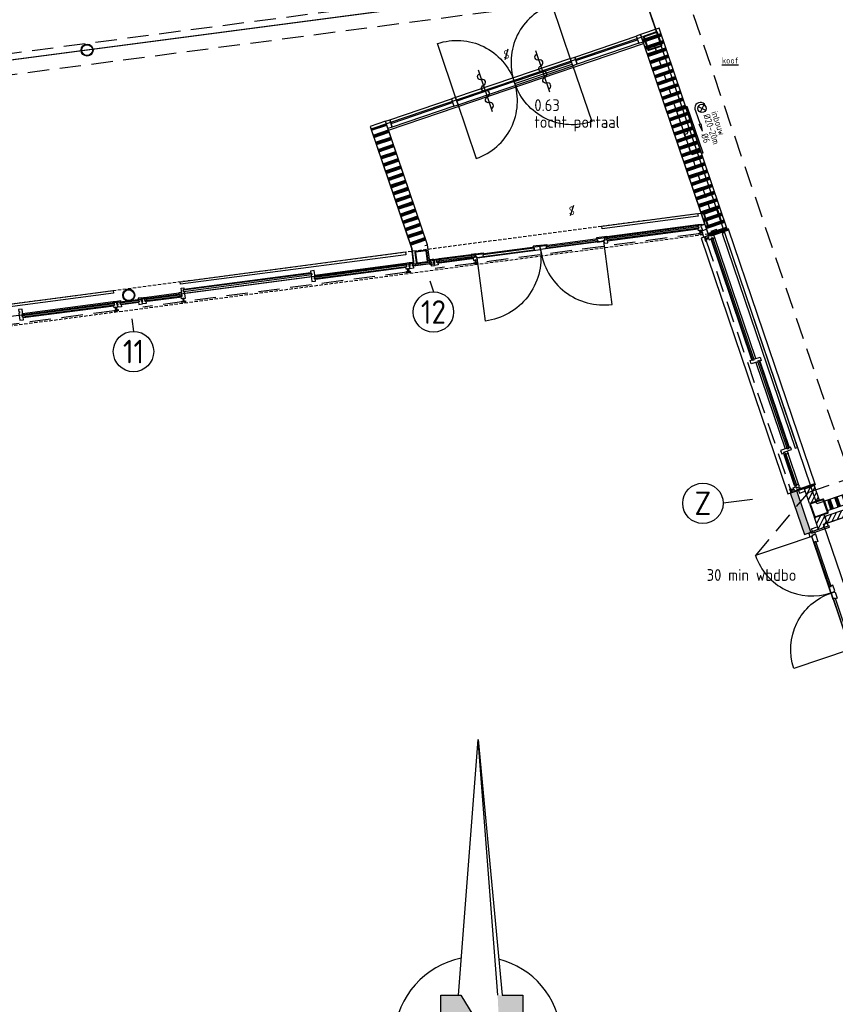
# Model space of a CAD drawing. Header units: millimetres. Extents: x -30480 to 214890, y -181324 to 108676.
# Tile 17 of 48: x 72320 to 84436, y -156498 to -141879. Entities that reach past the tile are written whole.
import ezdxf
from ezdxf.enums import TextEntityAlignment as Align
from ezdxf.xclip import XClip

# ---------------------------------------------------------------- set-up
doc = ezdxf.new("R2010")
doc.units = ezdxf.units.MM
doc.header["$LTSCALE"] = 100
doc.header["$XCLIPFRAME"] = 2
for name, pattern in [('082403 X-ref$0$DASHDOT2', [12.7, 6.35, -3.175, 0, -3.175]), ('082403 X-ref$0$DASHED', [0.75, 0.5, -0.25]), ('082403 X-ref$0$DASHED2', [9.525, 6.35, -3.175]), ('082403 X-ref$0$HIDDEN2', [4.7625, 3.175, -1.5875])]:
    doc.linetypes.add(name, pattern=pattern)
for name, color, linetype in [('082403 X-ref$0$Alg-Dun-Az', 253, 'Continuous'), ('082403 X-ref$0$Beveilig-Alg-Az', 253, 'Continuous'), ('082403 X-ref$0$Beveilig-Alg-Txt', 253, 'Continuous'), ('082403 X-ref$0$Beveilig-Dik-Az', 1, '082403 X-ref$0$HIDDEN2'), ('082403 X-ref$0$bib', 253, 'Continuous'), ('082403 X-ref$0$BiKoz-Draai-Az', 253, 'Continuous'), ('082403 X-ref$0$BiKoz-Hout-Drs', 253, 'Continuous'), ('082403 X-ref$0$BiWand-Alg-Arc', 8, 'Continuous'), ('082403 X-ref$0$BiWand-Syst-Drs', 253, 'Continuous'), ('082403 X-ref$0$BuKoz-Alum-Drs', 253, 'Continuous'), ('082403 X-ref$0$BuKoz-Glas-Drs', 253, 'Continuous'), ('082403 X-ref$0$BuKoz-Hout-Drs', 253, 'Continuous'), ('082403 X-ref$0$BuWand-Alg-Arc', 253, 'Continuous'), ('082403 X-ref$0$BuWand-Bakst-Drs', 253, 'Continuous'), ('082403 X-ref$0$Construct-Beton-Drs', 253, 'Continuous'), ('082403 X-ref$0$Construct-Staal-Drs', 253, 'Continuous'), ('082403 X-ref$0$Daken-Alg-Txt', 8, 'Continuous'), ('082403 X-ref$0$DIM25', 8, 'Continuous'), ('082403 X-ref$0$Inricht-Alg-Az', 253, 'Continuous'), ('082403 X-ref$0$kozijn', 8, 'Continuous'), ('082403 X-ref$0$kozijn1', 8, 'Continuous'), ('082403 X-ref$0$MTXT25-1', 253, 'Continuous'), ('082403 X-ref$0$MTXT35-1', 253, 'Continuous'), ('082403 X-ref$0$MTXT35-50', 253, 'Continuous'), ('082403 X-ref$0$nieuw uitzet', 253, 'Continuous'), ('082403 X-ref$0$Plafond-Hout-Drs', 8, 'Continuous'), ('082403 X-ref$0$Stramien-Alg-Az', 9, '082403 X-ref$0$DASHDOT2'), ('082403 X-ref$0$Stramien-Alg-Drs', 8, 'Continuous'), ('082403 X-ref$0$Stramien-Alg-Txt', 253, 'Continuous'), ('082403 X-ref$0$TXT18', 253, 'Continuous'), ('082403 X-ref$0$Vloer-Alg-Arc', 253, 'Continuous')]:
    doc.layers.add(name, color=color, linetype=linetype)
doc.layers.add('082403 X-ref$0$Opp mfa', color=8, linetype='Continuous', plot=False)
doc.layers.add('082403 X-ref$0$Opp trias', color=8, linetype='Continuous', plot=False)
doc.styles.add('082403 X-ref$0$BOS', font='isocp.shx')
doc.styles.add('082403 X-ref$0$BOS3', font='isocp.shx')
doc.styles.add('082403 X-ref$0$Standard', font='isocp.shx')

# ---------------------------------------------------------------- blocks, each defined once
blk = doc.blocks.new('082403 X-ref$0$kozbuit370')
at = {"layer": '082403 X-ref$0$kozijn1', "color": 9}
blk.add_line((316, 30), (54, 30), dxfattribs=at)
at = {"layer": '082403 X-ref$0$kozijn1'}
for points in [[(54, 0), (0, 0), (0, 37), (10, 37), (10, 62), (0, 62), (0, 92), (26, 92), (54, 92), (54, 62), (44, 62), (44, 37), (54, 37)], [(316, 0), (370, 0), (370, 37), (360, 37), (360, 62), (370, 62), (370, 92), (344, 92), (316, 92), (316, 62), (326, 62), (326, 37), (316, 37)]]:
    blk.add_lwpolyline(points, close=True, dxfattribs=at)
at = {"layer": '082403 X-ref$0$kozijn1', "color": 9}
blk.add_lwpolyline([(326, 37), (44, 37), (44, 62), (326, 62)], close=True, dxfattribs=at)
blk = doc.blocks.new('082403 X-ref$0$brandslanghaspel 25-30m inbouw')
at = {"layer": '082403 X-ref$0$Beveilig-Alg-Az', "linetype": 'Continuous', "ltscale": 400}
blk.add_lwpolyline([(-367.5, 0), (367.5, 0), (367.5, -18, -0.414214), (364.5, -21), (-364.5, -21, -0.414214), (-367.5, -18)], format="xyb", close=True, dxfattribs=at)
at = {"layer": '082403 X-ref$0$Beveilig-Alg-Az'}
blk.add_lwpolyline([(-340, 0), (-340, 144), (340, 144), (340, 0)], close=True, dxfattribs=at)
at = {"layer": '082403 X-ref$0$Beveilig-Alg-Az', "linetype": '082403 X-ref$0$HIDDEN2', "ltscale": 0.1}
blk.add_lwpolyline([(19.999512, 144), (19.999512, 111.200195, -1), (-20.000488, 111.200192), (-20, 144)], format="xyb", dxfattribs=at)
blk = doc.blocks.new('082403 X-ref$0$slot van binnenuit zonder sleutel')
at = {"layer": '082403 X-ref$0$Beveilig-Alg-Txt'}
blk.add_line((47, 157), (-47, -157), dxfattribs=at)
at = {"layer": '082403 X-ref$0$Beveilig-Alg-Txt', "style": '082403 X-ref$0$BOS'}
blk.add_text('S', height=250, dxfattribs=at).set_placement((0, 0), align=Align.MIDDLE)
blk = doc.blocks.new('082403 X-ref$0$aangifte deur zelfsluitend')
at = {"layer": '082403 X-ref$0$Beveilig-Alg-Az'}
blk.add_line((0, -651), (0, 651), dxfattribs=at)
blk.add_lwpolyline([(0, -543, 1), (0, -362, -1), (0, -181, 1), (0, 0, -1), (0, 181, 1), (0, 362, -1), (0, 543)], format="xyb", dxfattribs=at)
blk = doc.blocks.new('082403 X-ref$0$deur1900')
at = {"layer": '082403 X-ref$0$BiKoz-Draai-Az'}
for points in [[(948, 243), (65, 243), (65, 1126, -0.414214)], [(952, 243), (1835, 243), (1835, 1126, 0.414214)]]:
    blk.add_lwpolyline(points, format="xyb", close=True, dxfattribs=at)
at = {"layer": '082403 X-ref$0$BiWand-Alg-Arc'}
for p, q in [((948, 243), (948, 243)), ((952, 243), (952, 243))]:
    blk.add_line(p, q, dxfattribs=at)
at = {"layer": '082403 X-ref$0$kozijn'}
for points in [[(-1, 210), (-46, 210), (-46, 120), (-1, 120)], [(1901, 210), (1946, 210), (1946, 120), (1901, 120)]]:
    blk.add_lwpolyline(points, close=True, dxfattribs=at)
at = {"layer": '082403 X-ref$0$kozijn', "color": 9}
for points in [[(155, 236), (858, 236), (858, 211), (155, 211)], [(1745, 236), (1042, 236), (1042, 211), (1745, 211)]]:
    blk.add_lwpolyline(points, close=True, dxfattribs=at)
at = {"layer": '082403 X-ref$0$kozijn1'}
for points in [[(0, 228), (18, 228), (18, -50), (0, -50)], [(47, 181), (18, 181), (18, 211), (18, 211), (18, 230), (8, 230), (8, 273), (62, 273), (62, 233), (47, 233)], [(48, 181), (165, 181), (165, 211), (155, 211), (155, 236), (165, 236), (165, 243), (65, 243), (65, 228), (48, 228)], [(939, 181), (848, 181), (848, 211), (858, 211), (858, 236), (848, 236), (848, 243), (948, 243), (948, 188), (939, 188)], [(961, 181), (1052, 181), (1052, 211), (1042, 211), (1042, 236), (1052, 236), (1052, 243), (952, 243), (952, 188), (961, 188)], [(1852, 181), (1735, 181), (1735, 211), (1745, 211), (1745, 236), (1735, 236), (1735, 243), (1835, 243), (1835, 228), (1852, 228)], [(1853, 181), (1882, 181), (1882, 211), (1882, 211), (1882, 230), (1892, 230), (1892, 273), (1838, 273), (1838, 233), (1853, 233)], [(1900, 228), (1882, 228), (1882, -50), (1900, -50)]]:
    blk.add_lwpolyline(points, close=True, dxfattribs=at)
blk = doc.blocks.new('082403 X-ref$0$kolom220x220')
at = {"layer": '082403 X-ref$0$Construct-Staal-Drs'}
for points in [[(15, -110), (205, -110, 0.414214), (220, -95), (220, 95, 0.414214), (205, 110), (15, 110, 0.414214), (0, 95), (0, -95, 0.414214)], [(15, -100), (205, -100, 0.414214), (210, -95), (210, 95, 0.414214), (205, 100), (15, 100, 0.414214), (10, 95), (10, -95, 0.414214)]]:
    blk.add_lwpolyline(points, format="xyb", close=True, dxfattribs=at)
blk = doc.blocks.new('082403 X-ref$0$noordpijl 3')
at = {"layer": '082403 X-ref$0$Alg-Dun-Az'}
for p, q in [((-146, -1900.1), (0, 0)), ((0, 0), (179.6, -1900.1)), ((146.3, -1900.1), (0, 0)), ((-276.8, -1900.1), (-126.9, -1900.1)), ((-276.7, -2638.5), (-276.8, -1900.1)), ((-126.9, -1900.1), (185.5, -2409.4)), ((179.6, -1900.1), (333.5, -1900.1)), ((333.5, -1900.1), (333.5, -2638.5)), ((-129.1, -2140.9), (-129.1, -2638.5)), ((176.1, -2638.4), (-129.1, -2140.9)), ((-751.2, -2234.4), (-563.6, -2234.3)), ((561.5, -2234.3), (749.1, -2234.3)), ((-129.1, -2638.5), (-276.7, -2638.5)), ((-205.2, -2638.5), (-251, -3234.5)), ((203.1, -2638.4), (176.1, -2638.4)), ((249, -3234.6), (203.1, -2638.4)), ((249.1, -2638.4), (311.2, -3296.7)), ((333.5, -2638.5), (249.1, -2638.4)), ((-251, -3234.5), (249, -3234.6)), ((-188.8, -3296.7), (-251, -3234.5)), ((311.2, -3296.7), (-188.8, -3296.7))]:
    blk.add_line(p, q, dxfattribs=at)
for start, end in [(101.45908, 249.52129), (295.21225, 75.55318)]:
    blk.add_arc((-1.1, -2234.3), 622.6, start, end, dxfattribs=at)
for points in [[(-276.7, -2638.5), (-276.8, -1900.1), (-129.1, -2638.5), (-126.9, -1900.1)], [(-129.1, -2140.9), (176.1, -2638.4), (-126.9, -1900.1), (185.5, -2409.4)], [(333.5, -1900.1), (333.5, -2638.5), (146.3, -1900.1), (176.1, -2638.4)]]:
    blk.add_solid(points, dxfattribs=at)
blk = doc.blocks.new('082403 X-ref$0$kolom180r')
at = {"layer": '082403 X-ref$0$Daken-Alg-Txt'}
for radius in [90, 80]:
    blk.add_circle((0, 0), radius, dxfattribs=at)
blk = doc.blocks.new('082403 X-ref$0$brandslanghaspel 20m (inbouw)')
at = {"layer": '082403 X-ref$0$Beveilig-Alg-Az'}
for p, q in [((-86, 119), (86, 291)), ((-86, 291), (86, 119)), ((0, 0), (424, 0)), ((644, 0), (424, 30)), ((424, -30), (424, 30)), ((644, 0), (424, -30))]:
    blk.add_line(p, q, dxfattribs=at)
blk.add_circle((0, 205), 122, dxfattribs=at)
blk.add_arc((-27, 163), 165, 80.6472, 279.3528, dxfattribs=at)
at = {"layer": '082403 X-ref$0$Beveilig-Alg-Txt', "style": '082403 X-ref$0$BOS'}
for s, p in [('inbouw', (200, 424)), ('%%C20-20m', (202, 172)), ('%%C6', (728, -77))]:
    blk.add_text(s, height=200, dxfattribs=at).set_placement(p)
blk = doc.blocks.new('082403 X-ref$0$ruimtenummer met m2_1')
at = {"layer": '082403 X-ref$0$MTXT25-1', "style": '082403 X-ref$0$BOS'}
blk.add_attdef('OPPERVLAKTE', (0, 498), '', height=250, dxfattribs=at)
at = {"layer": '082403 X-ref$0$MTXT35-1', "style": '082403 X-ref$0$BOS'}
for tag, p in [('RUIMTENUMMER', (-8, 1448)), ('RUIMTENAAM', (-8, 948))]:
    blk.add_attdef(tag, p, '', height=350, dxfattribs=at)
blk = doc.blocks.new('*U84')
at = {"layer": '082403 X-ref$0$Construct-Staal-Drs'}
for points in [[(75, 90), (-75, 90, 0.414214), (-90, 75), (-90, -75, 0.414214), (-75, -90), (75, -90, 0.414214), (90, -75), (90, 75, 0.414214)], [(75, 80), (-75, 80, 0.414214), (-80, 75), (-80, -75, 0.414214), (-75, -80), (75, -80, 0.414214), (80, -75), (80, 75, 0.414214)]]:
    blk.add_lwpolyline(points, format="xyb", close=True, dxfattribs=at)
blk = doc.blocks.new('*U83')
at = {"layer": '082403 X-ref$0$Construct-Staal-Drs'}
for points in [[(-110, -98, 0.414214), (-98, -110), (98, -110, 0.414214), (110, -98), (110, 98, 0.414214), (98, 110), (-98, 110, 0.414214), (-110, 98)], [(-100, -98, 0.414214), (-98, -100), (98, -100, 0.414214), (100, -98), (100, 98, 0.414214), (98, 100), (-98, 100, 0.414214), (-100, 98)]]:
    blk.add_lwpolyline(points, format="xyb", close=True, dxfattribs=at)
blk = doc.blocks.new('082403 X-ref')
at = {"layer": '082403 X-ref$0$BiWand-Alg-Arc'}
h = blk.add_hatch(dxfattribs=at)
h.set_pattern_fill('SWAND', color=8, angle=108.75, style=0)
h.set_pattern_definition([(198.75, (-2669.23, 32.53), (36.16194, -106.52964), []), (198.75, (-2671.24, 38.45), (36.16194, -106.52964), []), (198.75, (-2673.25, 44.36), (36.16194, -106.52964), []), (198.75, (-2675.26, 50.28), (36.16194, -106.52964), []), (198.75, (-2677.27, 56.2), (36.16194, -106.52964), []), (198.75, (-2679.27, 62.12), (36.16194, -106.52964), []), (198.75, (-2681.28, 68.04), (36.16194, -106.52964), [])])
h.paths.add_polyline_path([(33108, 28431), (33383, 28524), (32383, 31468), (32109, 31375)])
h = blk.add_hatch(dxfattribs=at)
h.set_pattern_fill('SWAND', color=8, angle=108.75, style=0)
h.set_pattern_definition([(198.75, (28093.88, 28235.28), (36.162, -106.5296), []), (198.75, (28091.87, 28241.2), (36.162, -106.5296), []), (198.75, (28089.86, 28247.11), (36.162, -106.5296), []), (198.75, (28087.85, 28253.03), (36.162, -106.5296), []), (198.75, (28085.84, 28258.95), (36.162, -106.5296), []), (198.75, (28083.83, 28264.87), (36.162, -106.5296), []), (198.75, (28081.82, 28270.79), (36.162, -106.5296), [])])
h.paths.add_polyline_path([(28697, 28235), (28932, 28290), (28321, 30089), (28094, 30012)])
h = blk.add_hatch(dxfattribs=at)
h.set_pattern_fill('SWAND', color=8, angle=18.75, style=0)
h.set_pattern_definition([(108.75, (-6e-11, 6e-14), (-106.52964, -36.16194), []), (108.75, (5.92, 2.01), (-106.52964, -36.16194), []), (108.75, (11.84, 4.02), (-106.52964, -36.16194), []), (108.75, (17.75, 6.03), (-106.52964, -36.16194), []), (108.75, (23.67, 8.04), (-106.52964, -36.16194), []), (108.75, (29.59, 10.04), (-106.52964, -36.16194), []), (108.75, (35.51, 12.05), (-106.52964, -36.16194), [])])
h.paths.add_polyline_path([(34827, 24487), (34875, 24345), (39299, 25846), (39250, 25988)])
at = {"layer": '082403 X-ref$0$BuWand-Alg-Arc'}
h = blk.add_hatch(dxfattribs=at)
h.set_pattern_fill('ANSI31', color=8, scale=18, angle=18.75, style=0)
h.paths.add_polyline_path([(34832, 24256), (34864, 24161), (39192, 25631), (39160, 25725)])
h = blk.add_hatch(dxfattribs=at)
h.set_pattern_fill('ANSI31', color=8, scale=18, style=0)
h.set_pattern_definition([(63.75, (0, 0), (-51.25628, 25.2768), [])])
h.paths.add_polyline_path([(34608, 24449), (34750, 24498), (34674, 24720), (34532, 24671)])
blk.add_hatch(color=8, dxfattribs=at).paths.add_polyline_path([(34416, 24640), (34321, 24608), (34530, 23993), (34625, 24025)])
h = blk.add_hatch(dxfattribs=at)
h.set_pattern_fill('ANSI31', color=8, scale=18, angle=18.75, style=0)
h.set_pattern_definition([(63.75, (40573.07, 11639.474), (-51.25628, 25.2768), [])])
h.paths.add_polyline_path([(34820, 24289), (34693, 24246), (34678, 24241), (34739, 24064), (34881, 24112)])
at = {"layer": '082403 X-ref$0$Beveilig-Dik-Az'}
blk.add_lwpolyline([(33803, 23675), (34596, 24620), (39517, 26290), (40319, 23928), (43264, 24927), (42114, 28316), (46066, 29658), (44645, 33698), (49442, 34306), (49372, 34891), (55879, 35721)], dxfattribs=at)
at = {"layer": '082403 X-ref$0$BiKoz-Draai-Az', "color": 8}
for points in [[(30220, 30716), (31073, 31005), (30784, 31857, 0.414214)], [(30220, 30716), (29368, 30426), (29079, 31279, -0.414214)], [(30231, 30685), (31083, 30974), (31372, 30122, -0.414214)], [(30220, 30716), (29368, 30426), (29657, 29574, 0.414214)]]:
    blk.add_lwpolyline(points, format="xyb", close=True, dxfattribs=at)
blk.add_lwpolyline([(29387, 30372), (31091, 30951), (31054, 31059), (29350, 30480)], close=True, dxfattribs=at)
at = {"layer": '082403 X-ref$0$BiKoz-Hout-Drs', "color": 8}
for p, q in [((31136, 31026), (32051, 31337)), ((28390, 30094), (29305, 30405))]:
    blk.add_line(p, q, dxfattribs=at)
for points in [[(31154, 30973), (31118, 31080), (32032, 31391), (32069, 31283)], [(28408, 30040), (28372, 30148), (29286, 30459), (29323, 30351)]]:
    blk.add_lwpolyline(points, close=True, dxfattribs=at)
at = {"layer": '082403 X-ref$0$BiWand-Alg-Arc', "color": 8}
for p, q in [((30671, 28230), (30671, 28230)), ((30674, 28230), (30674, 28230))]:
    blk.add_line(p, q, dxfattribs=at)
at = {"layer": '082403 X-ref$0$BiWand-Syst-Drs', "color": 8}
blk.add_lwpolyline([(34875, 24345), (39299, 25846), (39250, 25988), (34827, 24487)], close=True, dxfattribs=at)
at = {"layer": '082403 X-ref$0$BuKoz-Alum-Drs', "color": 8}
blk.add_line((30613, 28278), (30591, 28275), dxfattribs=at)
blk.add_lwpolyline([(29626, 28102), (29611, 28100), (29617, 28061), (29670, 28068), (29665, 28107), (29650, 28105), (29643, 28157), (29620, 28154), (29626, 28102)], close=True, dxfattribs=at)
at = {"layer": '082403 X-ref$0$BuKoz-Glas-Drs', "color": 8}
blk.add_line((33001, 28582), (33051, 28599), dxfattribs=at)
blk.add_lwpolyline([(33006, 28498), (33077, 28522), (33108, 28431), (33037, 28407)], close=True, dxfattribs=at)
at = {"layer": '082403 X-ref$0$BuKoz-Hout-Drs', "color": 8, "linetype": '082403 X-ref$0$DASHED'}
for p, q in [((16002, 26526), (32995, 28763)), ((16026, 26206), (33337, 28485))]:
    blk.add_line(p, q, dxfattribs=at)
at = {"layer": '082403 X-ref$0$BuWand-Alg-Arc', "color": 8}
blk.add_lwpolyline([(34820, 24289), (34881, 24112), (34739, 24064)], dxfattribs=at)
at = {"layer": '082403 X-ref$0$BuWand-Bakst-Drs', "color": 8}
for points in [[(34864, 24161), (39192, 25631), (39160, 25725), (34832, 24256)], [(34532, 24671), (34674, 24720), (34750, 24498), (34608, 24449)], [(34625, 24025), (34416, 24640), (34321, 24608), (34530, 23993)], [(34820, 24289), (34881, 24112), (34739, 24064), (34678, 24241)]]:
    blk.add_lwpolyline(points, close=True, dxfattribs=at)
at = {"layer": '082403 X-ref$0$Construct-Beton-Drs', "color": 8, "linetype": '082403 X-ref$0$DASHED', "ltscale": 3}
blk.add_line((32293, 31269), (33154, 28733), dxfattribs=at)
at = {"layer": '082403 X-ref$0$DIM25', "color": 8, "linetype": '082403 X-ref$0$DASHED2', "ltscale": 0.01}
for p, q in [((32990, 28461), (32983, 28515)), ((33064, 28378), (33116, 28395)), ((29649, 28021), (29642, 28075)), ((28650, 27890), (28643, 27944)), ((25309, 27450), (25302, 27504)), ((24310, 27318), (24303, 27373)), ((34331, 24645), (34383, 24663))]:
    blk.add_line(p, q, dxfattribs=at)
at = {"layer": '082403 X-ref$0$Inricht-Alg-Az', "linetype": '082403 X-ref$0$HIDDEN2'}
blk.add_lwpolyline([(24170, 41571), (13427, 37925), (15156, 32811), (15503, 30182), (31705, 32315), (31810, 32006), (15227, 29823), (14839, 32769), (13021, 38125), (24067, 41874)], close=True, dxfattribs=at)
at = {"layer": '082403 X-ref$0$kozijn', "color": 8, "linetype": '082403 X-ref$0$HIDDEN2'}
for p, q in [((32963, 28455), (29044, 27939)), ((33071, 28351), (34320, 24670)), ((28623, 27884), (24704, 27368)), ((24283, 27312), (20364, 26796))]:
    blk.add_line(p, q, dxfattribs=at)
at = {"layer": '082403 X-ref$0$kozijn', "color": 8}
for points in [[(32950, 28716), (31528, 28529), (31523, 28569), (32944, 28756)], [(31460, 28341), (30700, 28241), (30696, 28266), (31456, 28366)], [(31556, 28316), (31610, 28323), (31605, 28360), (31595, 28359), (31592, 28383), (31602, 28385), (31598, 28415), (31559, 28409), (31559, 28409), (31559, 28409), (31566, 28358), (31551, 28356)], [(33310, 28459), (34392, 25270), (34430, 25283), (33348, 28471)], [(29757, 28117), (30517, 28217), (30514, 28242), (29754, 28141)], [(28610, 28145), (25263, 27705), (25258, 27744), (28604, 28185)], [(27216, 27745), (27270, 27752), (27265, 27789), (27255, 27787), (27252, 27812), (27262, 27813), (27249, 27908), (27196, 27900), (27200, 27871), (27210, 27872), (27213, 27847), (27203, 27846)], [(25271, 27647), (25271, 27647), (25310, 27652), (25314, 27622), (25304, 27621), (25307, 27596), (25317, 27598), (25330, 27497), (25277, 27489), (25271, 27529), (25286, 27531), (25271, 27647), (25271, 27647)], [(24269, 27574), (20923, 27133), (20918, 27173), (24264, 27613)], [(22876, 27173), (22930, 27180), (22925, 27217), (22915, 27216), (22912, 27241), (22922, 27242), (22909, 27336), (22856, 27329), (22860, 27299), (22870, 27301), (22873, 27276), (22863, 27275)], [(33740, 26523), (33723, 26574), (33758, 26586), (33761, 26577), (33785, 26585), (33781, 26594), (33871, 26625), (33889, 26574), (33860, 26564), (33857, 26574), (33833, 26565), (33837, 26556)], [(34337, 25252), (34337, 25252), (34325, 25289), (34296, 25279), (34300, 25269), (34276, 25261), (34273, 25271), (34176, 25238), (34194, 25187), (34231, 25200), (34227, 25214), (34337, 25252), (34337, 25252)], [(34444, 24646), (34458, 24603), (34544, 24632), (34529, 24675)]]:
    blk.add_lwpolyline(points, close=True, dxfattribs=at)
for points in [[(33400, 28529), (33400, 28529), (34690, 24730), (34690, 24730)], [(33129, 28433), (32998, 28389), (34285, 24596), (34416, 24640)]]:
    blk.add_lwpolyline(points, dxfattribs=at)
for points in [[(29669, 28098), (30608, 28222, -0.414214), (29792, 27159)], [(31550, 28346), (30611, 28222, 0.414214), (31674, 27407)]]:
    blk.add_lwpolyline(points, format="xyb", close=True, dxfattribs=at)
at = {"layer": '082403 X-ref$0$kozijn1', "color": 8}
for p, q in [((31598, 28415), (32946, 28592)), ((31606, 28353), (32953, 28530)), ((33751, 26584), (33143, 28376)), ((33810, 26604), (33201, 28396)), ((29104, 28086), (29580, 28149)), ((29112, 28025), (29588, 28087)), ((27258, 27843), (28605, 28021)), ((27266, 27782), (28613, 27959)), ((27199, 27878), (25313, 27629)), ((27207, 27816), (25321, 27568)), ((24764, 27515), (25240, 27577)), ((24772, 27453), (25248, 27516)), ((22918, 27272), (24265, 27449)), ((22926, 27210), (24273, 27388)), ((33808, 26546), (34244, 25261)), ((33867, 26566), (34303, 25281)), ((34384, 24718), (34230, 25173)), ((34443, 24738), (34289, 25193))]:
    blk.add_line(p, q, dxfattribs=at)
for points in [[(32962, 28539), (31595, 28359), (31592, 28383), (32959, 28563)], [(33011, 28508), (32957, 28501), (32952, 28537), (32962, 28539), (32959, 28563), (32949, 28562), (32945, 28592), (32971, 28595), (32999, 28599), (33003, 28569), (32993, 28568), (32996, 28543), (33006, 28544)], [(33137, 28440), (33143, 28423), (33406, 28512), (33400, 28529)], [(33139, 28489), (33154, 28446), (33239, 28475), (33225, 28518)], [(31559, 28409), (31443, 28394), (31447, 28364), (31456, 28366), (31460, 28341), (31450, 28339), (31451, 28333), (31550, 28346), (31548, 28360), (31565, 28363)], [(33018, 28452), (32965, 28445), (32962, 28465), (33016, 28472)], [(32996, 28469), (32981, 28468), (32977, 28503), (32992, 28505)], [(33044, 28399), (33061, 28348), (33080, 28355), (33063, 28406)], [(33069, 28387), (33074, 28373), (33108, 28385), (33103, 28399)], [(33187, 28437), (33187, 28437), (33141, 28422), (33138, 28431), (33097, 28417), (33114, 28366), (33149, 28378), (33146, 28388), (33170, 28396), (33173, 28386), (33201, 28396)], [(33146, 28388), (33761, 26577), (33785, 26585), (33170, 28396)], [(30590, 28282), (30500, 28270), (30504, 28240), (30514, 28242), (30517, 28217), (30507, 28215), (30508, 28208), (30608, 28222), (30600, 28276), (30591, 28275)], [(30612, 28285), (30702, 28297), (30706, 28267), (30696, 28266), (30700, 28241), (30710, 28242), (30711, 28235), (30611, 28222), (30604, 28277), (30613, 28278)], [(29091, 27992), (29038, 27985), (29033, 28021), (29043, 28023), (29039, 28047), (29030, 28046), (29026, 28076), (29051, 28079), (29065, 28081), (29068, 28058), (29072, 28026), (29076, 28027), (29086, 28028)], [(29065, 28081), (29104, 28086), (29108, 28056), (29098, 28055), (29101, 28030), (29111, 28032), (29112, 28025), (29091, 28022), (29089, 28037), (29072, 28034)], [(29597, 28096), (29101, 28030), (29098, 28055), (29594, 28120)], [(29619, 28154), (29580, 28149), (29584, 28119), (29594, 28120), (29597, 28096), (29587, 28094), (29588, 28087), (29610, 28090), (29608, 28105), (29625, 28107)], [(29643, 28157), (29760, 28172), (29764, 28143), (29754, 28141), (29757, 28117), (29767, 28118), (29768, 28111), (29669, 28098), (29667, 28113), (29649, 28110)], [(28622, 27967), (27255, 27787), (27252, 27812), (28619, 27992)], [(28671, 27936), (28617, 27929), (28612, 27966), (28622, 27967), (28619, 27992), (28609, 27991), (28605, 28020), (28631, 28024), (28659, 28028), (28663, 27998), (28653, 27996), (28656, 27972), (28666, 27973)], [(28656, 27898), (28641, 27896), (28637, 27932), (28651, 27934)], [(29677, 28012), (29624, 28005), (29621, 28025), (29675, 28032)], [(29641, 28028), (29656, 28030), (29651, 28065), (29636, 28063)], [(27213, 27847), (25307, 27596), (25304, 27621), (27210, 27872)], [(28678, 27881), (28625, 27874), (28622, 27894), (28676, 27901)], [(24751, 27420), (24698, 27413), (24693, 27450), (24703, 27451), (24699, 27476), (24690, 27475), (24686, 27504), (24711, 27508), (24725, 27510), (24728, 27486), (24732, 27455), (24736, 27456), (24746, 27457)], [(24725, 27510), (24764, 27515), (24768, 27485), (24758, 27484), (24761, 27459), (24771, 27460), (24772, 27453), (24751, 27451), (24749, 27465), (24732, 27463)], [(25257, 27524), (24761, 27459), (24758, 27484), (25254, 27549)], [(25279, 27583), (25240, 27577), (25244, 27548), (25254, 27549), (25257, 27524), (25247, 27523), (25248, 27516), (25270, 27519), (25268, 27534), (25285, 27536)], [(25301, 27456), (25316, 27458), (25311, 27494), (25296, 27492)], [(24282, 27396), (22915, 27216), (22912, 27241), (24279, 27421)], [(24331, 27365), (24277, 27358), (24272, 27395), (24282, 27396), (24279, 27421), (24269, 27419), (24265, 27449), (24291, 27452), (24319, 27456), (24323, 27426), (24313, 27425), (24316, 27400), (24326, 27402)], [(24316, 27327), (24301, 27325), (24297, 27360), (24311, 27362)], [(25337, 27441), (25284, 27434), (25281, 27454), (25335, 27461)], [(24338, 27309), (24285, 27302), (24282, 27322), (24335, 27329)], [(33833, 26565), (34276, 25261), (34300, 25269), (33857, 26574)], [(34276, 25230), (34289, 25193), (34260, 25184), (34257, 25193), (34233, 25185), (34237, 25176), (34230, 25173), (34223, 25194), (34237, 25198), (34231, 25215)], [(34233, 25185), (34394, 24711), (34418, 24719), (34257, 25193)], [(34456, 24701), (34443, 24738), (34415, 24728), (34418, 24719), (34394, 24711), (34391, 24720), (34384, 24718), (34391, 24698), (34405, 24703), (34411, 24686)], [(34427, 24641), (34421, 24658), (34684, 24747), (34690, 24730)], [(34311, 24667), (34328, 24616), (34347, 24622), (34330, 24673)], [(34341, 24641), (34336, 24655), (34370, 24667), (34375, 24652)], [(34456, 24700), (34465, 24673), (34437, 24663), (34437, 24663), (34419, 24657), (34422, 24648), (34381, 24634), (34364, 24685), (34402, 24698), (34407, 24684)]]:
    blk.add_lwpolyline(points, close=True, dxfattribs=at)
at = {"layer": '082403 X-ref$0$nieuw uitzet', "color": 8}
for p, q in [((28727, 28006), (28697, 28235)), ((28965, 28038), (28932, 28290))]:
    blk.add_line(p, q, dxfattribs=at)
for points in [[(33108, 28431), (33383, 28524), (32371, 31506), (32096, 31413)], [(32069, 31283), (32133, 31305), (32096, 31412), (32032, 31391)], [(31154, 30973), (31091, 30951), (31054, 31059), (31118, 31080)], [(29323, 30351), (29387, 30372), (29350, 30480), (29286, 30459)], [(28727, 28006), (28965, 28038), (28932, 28290), (28308, 30127), (28081, 30050), (28697, 28235), (28727, 28006)], [(28408, 30040), (28345, 30019), (28308, 30127), (28372, 30148)]]:
    blk.add_lwpolyline(points, close=True, dxfattribs=at)
at = {"layer": '082403 X-ref$0$Opp mfa'}
blk.add_lwpolyline([(11242, 31840), (26746, 33982), (26845, 33692), (27087, 33724), (26724, 34793), (31066, 36267), (31722, 34334), (35886, 34883), (35860, 35081), (41644, 35842), (41517, 36216), (45459, 36735), (45586, 36361), (51116, 37089), (51403, 34908), (49533, 34662), (49584, 34270), (46437, 33856), (46486, 33711), (42341, 33165), (42163, 33692), (38069, 33153), (38102, 33056), (15502, 30081)], dxfattribs=at)
for points in [[(32061, 32261), (38102, 33056), (40371, 26369), (34714, 24448)], [(32061, 32261), (15502, 30081), (16008, 26345), (28725, 28019), (28697, 28235), (28094, 30012), (32336, 31452)], [(28353, 29995), (32141, 31280), (33051, 28599), (33001, 28582), (29028, 28059), (29035, 28002), (28971, 27994), (28932, 28290)]]:
    blk.add_lwpolyline(points, close=True, dxfattribs=at)
at = {"layer": '082403 X-ref$0$Opp trias'}
blk.add_lwpolyline([(34816, 24145), (39192, 25631), (39837, 23732), (35461, 22247)], close=True, dxfattribs=at)
at = {"layer": '082403 X-ref$0$Plafond-Hout-Drs', "color": 8, "linetype": '082403 X-ref$0$HIDDEN2'}
blk.add_line((35282, 24641), (32635, 32437), dxfattribs=at)
at = {"layer": '082403 X-ref$0$Stramien-Alg-Az'}
for p, q in [((28965, 27756), (29020, 27594)), ((24540, 27194), (24565, 27007)), ((33761, 24511), (33323, 24454))]:
    blk.add_line(p, q, dxfattribs=at)
at = {"layer": '082403 X-ref$0$Stramien-Alg-Drs'}
for centre in [(29020, 27294), (24565, 26707), (33023, 24454)]:
    blk.add_circle(centre, 300, dxfattribs=at)
at = {"layer": '082403 X-ref$0$Vloer-Alg-Arc', "color": 8}
blk.add_line((29028, 28059), (28963, 28050), dxfattribs=at)
at = {"layer": '082403 X-ref$0$bib', "color": 8}
for name, p, rotation in [('*U83', (32277, 31316), 18.75000000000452), ('082403 X-ref$0$brandslanghaspel 25-30m inbouw', (32883, 29996), 108.7499999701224), ('*U83', (33170, 28685), 18.7499999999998), ('*U84', (28843, 28115), 97.50000000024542), ('082403 X-ref$0$kozbuit370', (28671, 27936), 7.499999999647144), ('082403 X-ref$0$kozbuit370', (24331, 27365), 7.499999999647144), ('082403 X-ref$0$deur1900', (35461, 22302), 108.7499999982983)]:
    blk.add_blockref(name, p, dxfattribs=dict(at, rotation=rotation))
for name, p, xscale, yscale, zscale in [('082403 X-ref$0$slot van binnenuit zonder sleutel', (30103, 31118), 0.5, 0.5, 0.5), ('082403 X-ref$0$slot van binnenuit zonder sleutel', (31075, 28799), 0.5, 0.5, 0.5), ('082403 X-ref$0$noordpijl 3', (29682, 20949), 2, 2, 2)]:
    blk.add_blockref(name, p, dxfattribs=dict(at, xscale=xscale, yscale=yscale, zscale=zscale))
for name, p, xscale, yscale, zscale, rotation in [('082403 X-ref$0$aangifte deur zelfsluitend', (30645, 30864), 0.4999999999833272, 0.4999999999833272, 0.4999999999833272, 18.73675422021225), ('082403 X-ref$0$aangifte deur zelfsluitend', (29793, 30574), 0.4999999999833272, 0.4999999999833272, 0.4999999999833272, 18.73675422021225), ('082403 X-ref$0$brandslanghaspel 20m (inbouw)', (32911, 30283), 0.5000000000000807, 0.5000000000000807, 0.5000000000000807, 289.0665000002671)]:
    blk.add_blockref(name, p, dxfattribs=dict(at, xscale=xscale, yscale=yscale, zscale=zscale, rotation=rotation))
ref = blk.add_blockref('082403 X-ref$0$ruimtenummer met m2_1', (30523, 29554), dxfattribs=dict(at, xscale=0.5, yscale=0.5, zscale=0.5))
ref.add_attrib('RUIMTENUMMER', '0.63', (30519, 30278), dxfattribs={"layer": '082403 X-ref$0$MTXT35-1', "height": 175, "style": '082403 X-ref$0$BOS'})
ref.add_attrib('RUIMTENAAM', 'tocht portaal', (30519, 30028), dxfattribs={"layer": '082403 X-ref$0$MTXT35-1', "height": 175, "style": '082403 X-ref$0$BOS'})
at = {"layer": '082403 X-ref$0$BuKoz-Alum-Drs', "color": 8, "rotation": 18.74999999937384}
blk.add_blockref('082403 X-ref$0$kolom220x220', (34643, 24345), dxfattribs=at)
blk.add_blockref('082403 X-ref$0$kolom220x220', (34643, 24345), dxfattribs=at)
at = {"layer": '082403 X-ref$0$Daken-Alg-Txt', "color": 8}
for p in [(23875, 31183), (24494, 27543)]:
    blk.add_blockref('082403 X-ref$0$kolom180r', p, dxfattribs=at)
at = {"layer": '082403 X-ref$0$MTXT35-50', "color": 8, "insert": (33079, 23477), "char_height": 175, "width": 1834.98, "attachment_point": 1, "style": '082403 X-ref$0$BOS3'}
blk.add_mtext('30 min wbdbo', dxfattribs=at)
at = {"layer": '082403 X-ref$0$Stramien-Alg-Txt', "style": '082403 X-ref$0$Standard'}
for s, p in [('12', (29020, 27294)), ('11', (24565, 26707)), ('Z', (33023, 24454))]:
    blk.add_text(s, height=350, dxfattribs=at).set_placement(p, align=Align.MIDDLE)
at = {"layer": '082403 X-ref$0$TXT18', "color": 8, "insert": (33305, 31073), "char_height": 90, "width": 612.16, "attachment_point": 1, "style": '082403 X-ref$0$BOS3'}
blk.add_mtext('{\\Lkoof}', dxfattribs=at)

msp = doc.modelspace()

# ---------------------------------------------------------------- block references
ref = msp.add_blockref('082403 X-ref', (49446, -173513))
XClip(ref).set_block_clipping_path([(-24555.726573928, -7811.8301967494), (165444.273426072, 82188.1698032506)])

doc.saveas('drawing.dxf')
